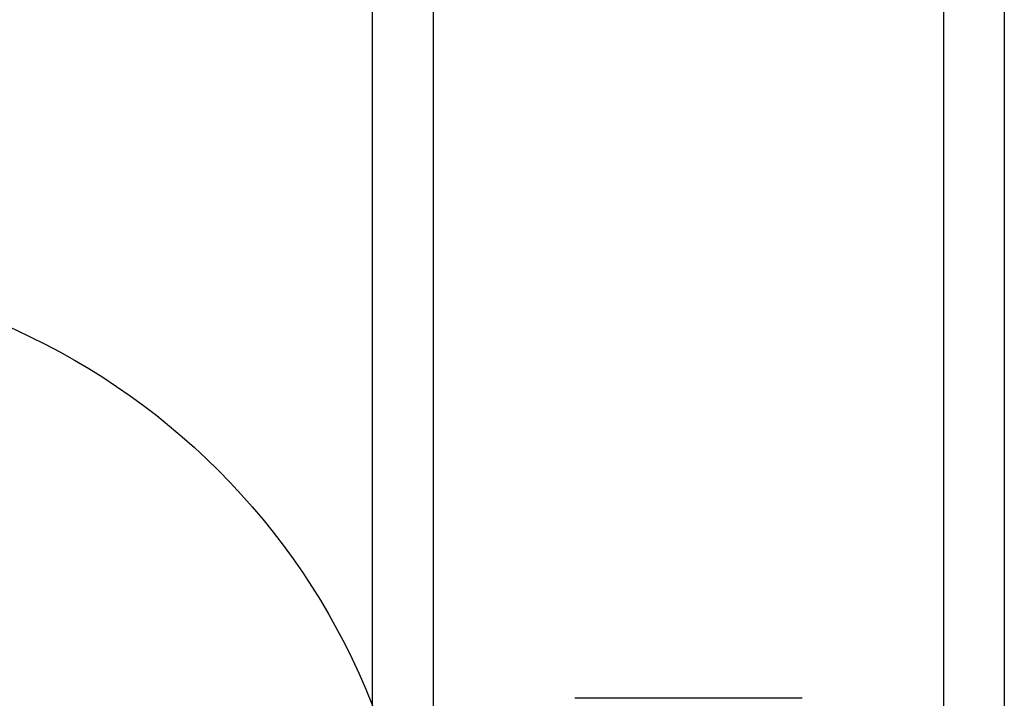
# Model space of a CAD drawing. Header units: inches. Extents: x 3.4 to 95.3, y 5.8 to 50.1.
# Tile 8 of 83: x 5.171 to 6.047, y 20.099 to 20.702. Entities that reach past the tile are written whole.
import ezdxf

# ---------------------------------------------------------------- set-up
doc = ezdxf.new("R2010")
doc.units = ezdxf.units.IN
doc.header["$MEASUREMENT"] = 0
doc.layers.add('Visible Edges(ANSI)', color=7, linetype='Continuous', lineweight=25)
doc.layers.add('Visible Tangent Edges(ANSI)', color=7, linetype='Continuous', lineweight=25)

msp = doc.modelspace()

# ---------------------------------------------------------------- linework, layer by layer
at = {"layer": 'Visible Edges(ANSI)'}
for p, q in [((6.04733, 36.96307), (6.04733, 19.57724)), ((5.48533, 20.09203), (5.48533, 36.44828)), ((5.86747, 20.0989), (5.66518, 20.0989))]:
    msp.add_line(p, q, dxfattribs=at)
msp.add_circle((4.91533, 19.86866), 0.6122, dxfattribs=at)
at = {"layer": 'Visible Tangent Edges(ANSI)'}
for p, q in [((5.53918, 36.96307), (5.53918, 19.57724)), ((5.99348, 19.57724), (5.99348, 36.96307))]:
    msp.add_line(p, q, dxfattribs=at)

doc.saveas('drawing.dxf')
